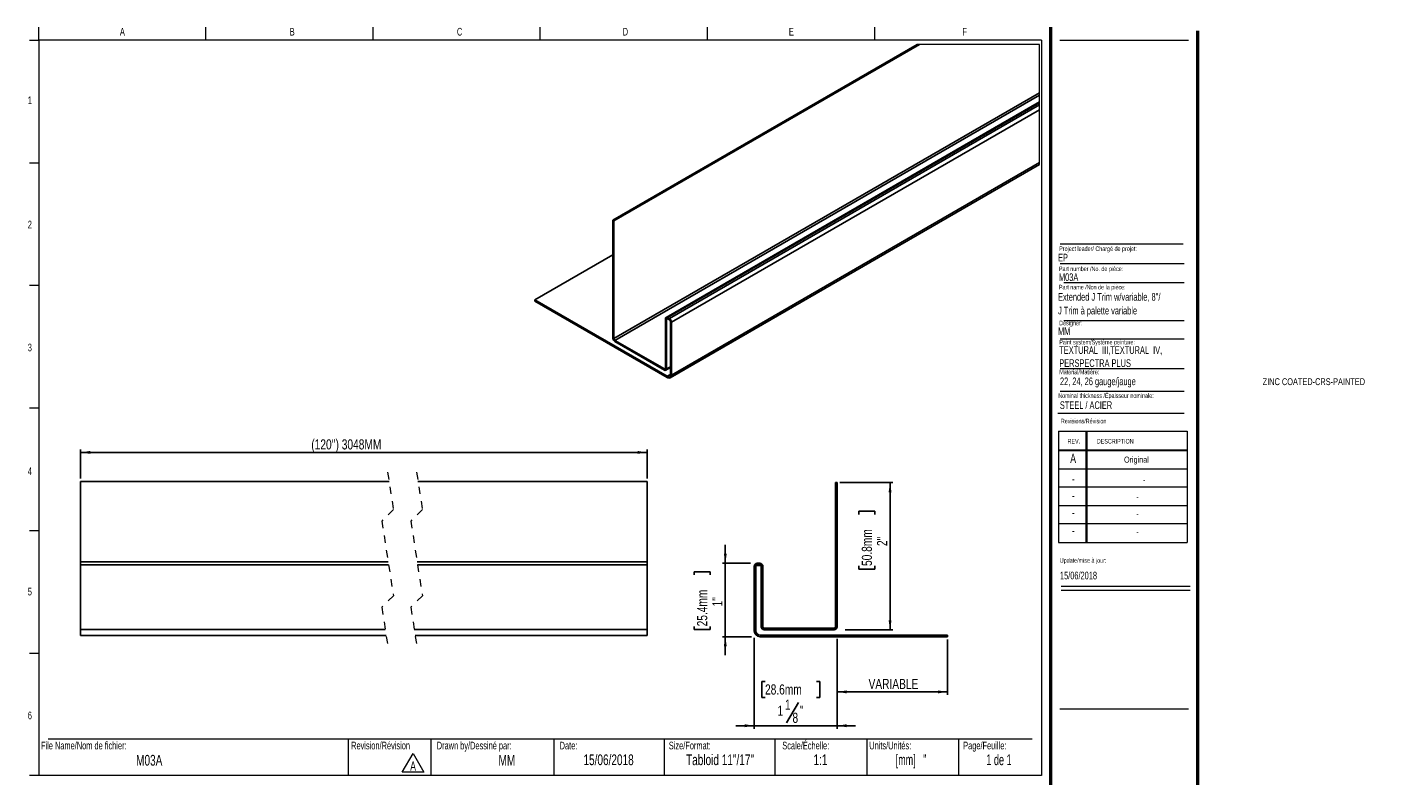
# Model space of a CAD drawing. Header units: inches. Extents: x 0.5 to 18.9, y 0.4 to 10.7.
import ezdxf

# ---------------------------------------------------------------- set-up
doc = ezdxf.new("R2010")
doc.units = ezdxf.units.IN
doc.header["$MEASUREMENT"] = 0
doc.linetypes.add('HIDDEN', pattern=[0.075, 0.05, -0.025])
doc.layers.add('FORMAT', color=7, linetype='Continuous')
doc.styles.add('SLDTEXTSTYLE0', font='TXT', dxfattribs={"width": 0.7})
doc.styles.add('SLDTEXTSTYLE1', font='TXT', dxfattribs={"width": 0.633333})
doc.styles.add('SLDTEXTSTYLE2', font='TXT', dxfattribs={"width": 0.625})
doc.styles.add('SLDTEXTSTYLE3', font='TXT', dxfattribs={"width": 0.75})
doc.dimstyles.new('SLDDIMSTYLE0', dxfattribs={"dimtxt": 0.137795, "dimasz": 0.13, "dimexe": 0, "dimexo": 0.0625, "dimgap": 0.034449, "dimtad": 1, "dimdec": 6, "dimrnd": 1e-09, "dimzin": 12, "dimdsep": 46, "dimlunit": 5, "dimtxsty": 'SLDTEXTSTYLE3', "dimsah": 1, "dimcen": 0.09, "dimadec": 0, "dimazin": 3, "dimtfac": 1, "dimtdec": 1, "dimtmove": 0, "dimatfit": 0, "dimfxl": 1, "dimfrac": 2, "dimtolj": 1, "dimtzin": 12, "dimarcsym": 0})
doc.dimstyles.new('SLDDIMSTYLE1', dxfattribs={"dimtxt": 0.137795, "dimasz": 0.13, "dimexe": 0, "dimexo": 0.0625, "dimgap": 0.034449, "dimtad": 1, "dimdec": 1, "dimrnd": 1e-09, "dimzin": 12, "dimdsep": 46, "dimlunit": 5, "dimtxsty": 'SLDTEXTSTYLE3', "dimsah": 1, "dimcen": 0.09, "dimadec": 0, "dimazin": 3, "dimtfac": 1, "dimtdec": 1, "dimtmove": 0, "dimatfit": 0, "dimfxl": 1, "dimfrac": 2, "dimtolj": 1, "dimtzin": 12, "dimarcsym": 0})
doc.dimstyles.new('SLDDIMSTYLE2', dxfattribs={"dimtxt": 0.137795, "dimasz": 0.13, "dimexe": 0, "dimexo": 0.0625, "dimgap": 0.034449, "dimtad": 1, "dimdec": 1, "dimrnd": 1e-09, "dimzin": 12, "dimdsep": 46, "dimlunit": 5, "dimtxsty": 'SLDTEXTSTYLE3', "dimsah": 1, "dimcen": 0.09, "dimadec": 0, "dimazin": 3, "dimtfac": 1, "dimtdec": 1, "dimtofl": 0, "dimtmove": 0, "dimatfit": 3, "dimfxl": 1, "dimfrac": 2, "dimtolj": 1, "dimtzin": 12, "dimarcsym": 0})

# ---------------------------------------------------------------- blocks, each defined once
blk = doc.blocks.new('SW_NOTE_0')
at = {"color": 0, "linetype": 'Continuous', "lineweight": 0}
for p, q in [((-0.098, 0.015), (0.049, 0.269)), ((0.049, 0.269), (0.196, 0.015)), ((0.196, 0.015), (-0.098, 0.015))]:
    blk.add_line(p, q, dxfattribs=at)
at = {"color": 0, "linetype": 'Continuous', "lineweight": 0, "insert": (0.049, 0.161), "char_height": 0.125, "attachment_point": 2, "style": 'SLDTEXTSTYLE0'}
blk.add_mtext('A', dxfattribs=at)
blk = doc.blocks.new('SW_NOTE_1')
at = {"layer": 'FORMAT', "color": 0, "char_height": 0.10417, "attachment_point": 1, "style": 'SLDTEXTSTYLE0'}
for s, insert in [('TEXTURAL  III,TEXTURAL  IV,', (0, 0.134)), ('PERSPECTRA PLUS', (0, -0.044))]:
    blk.add_mtext(s, dxfattribs=dict(at, insert=insert))
blk = doc.blocks.new('_D')
at = {"layer": 'FORMAT'}
for p, q in [((10.349, 2.391), (10.349, 1.156)), ((11.474, 2.376), (11.474, 1.156)), ((10.495, 1.799), (10.453, 1.799)), ((10.453, 1.799), (10.453, 1.58)), ((11.196, 1.799), (11.238, 1.799)), ((11.238, 1.799), (11.238, 1.58)), ((10.453, 1.58), (10.495, 1.58)), ((10.951, 1.512), (10.785, 1.236)), ((11.238, 1.58), (11.196, 1.58)), ((10.349, 1.196), (10.099, 1.196)), ((11.474, 1.196), (10.349, 1.196)), ((11.474, 1.196), (11.724, 1.196))]:
    blk.add_line(p, q, dxfattribs=at)
for points in [[(10.349, 1.196), (10.219, 1.216), (10.219, 1.176)], [(11.474, 1.196), (11.604, 1.176), (11.604, 1.216)]]:
    blk.add_solid(points, dxfattribs=at)
at = {"layer": 'FORMAT', "attachment_point": 1, "style": 'SLDTEXTSTYLE3'}
for s, insert, char_height in [('28.6mm', (10.495, 1.758), 0.1378), ('1', (10.766, 1.552), 0.138), ('"', (10.97, 1.471), 0.138), ('1', (10.664, 1.469), 0.138), ('8', (10.868, 1.373), 0.138)]:
    blk.add_mtext(s, dxfattribs=dict(at, insert=insert, char_height=char_height))
blk = doc.blocks.new('_D_1')
at = {"layer": 'FORMAT'}
for p, q in [((9.955, 3.406), (9.955, 3.656)), ((10.297, 3.406), (9.916, 3.406)), ((9.955, 3.406), (9.955, 2.406)), ((9.53, 3.248), (9.53, 3.29)), ((9.53, 3.29), (9.749, 3.29)), ((9.749, 3.29), (9.749, 3.248)), ((9.53, 2.547), (9.53, 2.505)), ((9.53, 2.505), (9.749, 2.505)), ((9.749, 2.505), (9.749, 2.547)), ((10.309, 2.406), (9.916, 2.406)), ((9.955, 2.406), (9.955, 2.156))]:
    blk.add_line(p, q, dxfattribs=at)
for points in [[(9.955, 3.406), (9.975, 3.536), (9.935, 3.536)], [(9.955, 2.406), (9.935, 2.276), (9.975, 2.276)]]:
    blk.add_solid(points, dxfattribs=at)
at = {"layer": 'FORMAT', "char_height": 0.1378, "attachment_point": 1, "rotation": 90, "style": 'SLDTEXTSTYLE3'}
for s, insert in [('25.4mm', (9.572, 2.547)), ('1"', (9.778, 2.818))]:
    blk.add_mtext(s, dxfattribs=dict(at, insert=insert))
blk = doc.blocks.new('_D_2')
at = {"layer": 'FORMAT'}
for p, q in [((11.513, 4.501), (12.234, 4.501)), ((12.194, 4.501), (12.194, 2.501)), ((11.769, 4.069), (11.769, 4.111)), ((11.769, 4.111), (11.988, 4.111)), ((11.988, 4.111), (11.988, 4.069)), ((11.769, 3.368), (11.769, 3.326)), ((11.769, 3.326), (11.988, 3.326)), ((11.988, 3.326), (11.988, 3.368)), ((11.586, 2.501), (12.234, 2.501))]:
    blk.add_line(p, q, dxfattribs=at)
for points in [[(12.194, 4.501), (12.174, 4.371), (12.214, 4.371)], [(12.194, 2.501), (12.214, 2.631), (12.174, 2.631)]]:
    blk.add_solid(points, dxfattribs=at)
at = {"layer": 'FORMAT', "char_height": 0.1378, "attachment_point": 1, "rotation": 90, "style": 'SLDTEXTSTYLE3'}
for s, insert in [('50.8mm', (11.81, 3.368)), ('2"', (12.017, 3.639))]:
    blk.add_mtext(s, dxfattribs=dict(at, insert=insert))
blk = doc.blocks.new('_D_3')
at = {"layer": 'FORMAT'}
for p, q in [((11.474, 2.358), (11.474, 1.616)), ((12.974, 2.367), (12.974, 1.616)), ((11.474, 1.656), (12.974, 1.656))]:
    blk.add_line(p, q, dxfattribs=at)
for points in [[(11.474, 1.656), (11.604, 1.636), (11.604, 1.676)], [(12.974, 1.656), (12.844, 1.676), (12.844, 1.636)]]:
    blk.add_solid(points, dxfattribs=at)
at = {"layer": 'FORMAT', "insert": (11.902, 1.833), "char_height": 0.1378, "attachment_point": 1, "style": 'SLDTEXTSTYLE3'}
blk.add_mtext('VARIABLE', dxfattribs=at)
blk = doc.blocks.new('_D_4')
at = {"layer": 'FORMAT'}
for p, q in [((1.194, 4.558), (1.194, 4.952)), ((8.892, 4.912), (1.194, 4.912)), ((8.892, 4.558), (8.892, 4.952))]:
    blk.add_line(p, q, dxfattribs=at)
for points in [[(1.194, 4.912), (1.324, 4.892), (1.324, 4.932)], [(8.892, 4.912), (8.762, 4.932), (8.762, 4.892)]]:
    blk.add_solid(points, dxfattribs=at)
at = {"layer": 'FORMAT', "insert": (4.329, 5.09), "char_height": 0.1378, "attachment_point": 1, "style": 'SLDTEXTSTYLE3'}
blk.add_mtext("(120'') 3048MM", dxfattribs=at)

msp = doc.modelspace()

# ---------------------------------------------------------------- linework, layer by layer
at = {"color": 7, "linetype": 'Continuous', "lineweight": 18}
for p, q in [((0.6262516, 10.5170732), (0.6262516, 10.6939449)), ((2.8970849, 10.5170732), (2.8970849, 10.6939449)), ((5.1679183, 10.5170732), (5.1679183, 10.6939449)), ((7.4387516, 10.5170732), (7.4387516, 10.6939449)), ((9.7095849, 10.6939449), (9.7095849, 10.5170732)), ((11.9804183, 10.6939449), (11.9804183, 10.5170732)), ((0.5012516, 10.5170732), (0.6262516, 10.5170732)), ((14.2512516, 10.5170732), (0.6262516, 10.5170732)), ((0.6262516, 10.5170732), (0.6262516, 0.5170732)), ((14.2512516, 10.5170732), (14.2512516, 0.5170732)), ((14.5012516, 10.5170732), (16.2512516, 10.5170732)), ((0.5012516, 8.8504065), (0.6262516, 8.8504065)), ((14.5052809, 7.4796461), (16.192868, 7.4796461)), ((14.5578273, 7.2228331), (16.192868, 7.2228331)), ((0.5012516, 7.1837398), (0.6262516, 7.1837398)), ((14.5578273, 6.7072972), (16.192868, 6.7072972)), ((14.5052809, 6.4574028), (16.192868, 6.4574028)), ((14.5052809, 6.0531641), (16.192868, 6.0531641)), ((14.5052809, 5.7453132), (16.192868, 5.7453132)), ((0.5012516, 5.5170732), (0.6262516, 5.5170732)), ((14.4754278, 5.446808), (16.192868, 5.446808)), ((14.4811999, 5.1987495), (16.2311999, 5.1987495)), ((14.4811999, 5.1987495), (14.4811999, 3.6887495)), ((14.8561999, 5.1987495), (14.8561999, 3.6887495)), ((14.8661999, 5.1987495), (14.8661999, 3.6887495)), ((16.2311999, 5.1987495), (16.2311999, 3.6887495)), ((14.4811999, 4.9487495), (16.2311999, 4.9487495)), ((14.4811999, 4.9387495), (16.2311999, 4.9387495)), ((14.4811999, 4.6887495), (16.2311999, 4.6887495)), ((16.2311999, 4.4387495), (14.4811999, 4.4387495)), ((14.4811999, 4.1887495), (16.2311999, 4.1887495)), ((16.2311999, 3.9387495), (14.4811999, 3.9387495)), ((0.5012516, 3.8504065), (0.6262516, 3.8504065)), ((14.4811999, 3.6887495), (16.2311999, 3.6887495)), ((14.5215385, 3.094666), (16.2715385, 3.094666)), ((14.5215385, 3.0386495), (16.2715385, 3.0386495)), ((0.5012516, 2.1837398), (0.6262516, 2.1837398)), ((0.7512516, 1.0170732), (14.1262516, 1.0170732)), ((4.8316802, 1.0170732), (4.8316802, 0.5170732)), ((5.9539324, 1.0170732), (5.9539324, 0.5170732)), ((7.6262516, 1.0170732), (7.6262516, 0.5170732)), ((9.1262516, 1.0170732), (9.1262516, 0.5170732)), ((10.6262516, 1.0170732), (10.6262516, 0.5170732)), ((11.8762516, 1.0170732), (11.8762516, 0.5170732)), ((13.1262516, 1.0170732), (13.1262516, 0.5170732)), ((0.6262516, 0.5170732), (0.5012516, 0.5170732)), ((14.2512516, 0.5170732), (0.6262516, 0.5170732))]:
    msp.add_line(p, q, dxfattribs=at)
at = {"color": 7, "linetype": 'Continuous', "lineweight": 50}
for p, q in [((14.3762516, 10.6939449), (14.3762516, 0.3920732)), ((16.3762516, 0.3920732), (16.3762516, 10.6420732))]:
    msp.add_line(p, q, dxfattribs=at)
at = {"color": 7, "linetype": 'Continuous', "lineweight": 25}
for p, q in [((8.4274092, 8.0683989), (12.5646309, 10.4567664)), ((8.4415524, 8.060235), (12.592915, 10.4567664)), ((8.4415524, 6.4593), (14.2269341, 9.7991301)), ((8.4552474, 6.4355766), (14.2269341, 9.7675009)), ((14.2269341, 9.6785773), (9.1498738, 6.7476527)), ((9.1698719, 6.7456721), (14.2269341, 9.6650525)), ((9.1946195, 6.7313846), (14.2269341, 9.6364786)), ((9.2229036, 6.682395), (14.2269341, 9.5711599)), ((9.2063339, 5.9272112), (14.2269341, 8.8255422)), ((9.2229036, 5.9638399), (14.2269341, 8.8526048)), ((8.4274092, 8.0683989), (8.4274092, 6.4674639)), ((8.4274092, 8.0683989), (8.4415524, 8.060235)), ((8.4415524, 8.060235), (8.4415524, 6.4593)), ((7.3667492, 6.9863822), (8.4274092, 7.5986885)), ((7.3667492, 6.9700519), (7.3667492, 6.9863822)), ((9.1663355, 5.9475037), (7.3667492, 6.9863822)), ((9.1663355, 5.9311723), (7.3667492, 6.9700519)), ((9.1415878, 6.0551781), (9.1415878, 6.7293383)), ((9.1557287, 6.0470142), (9.1557287, 6.7211744)), ((9.1698719, 6.7456721), (9.1946195, 6.7313846)), ((9.1698719, 6.7293419), (9.1946195, 6.7150543)), ((9.2087627, 6.6905589), (9.2087627, 5.9720038)), ((9.2229036, 6.682395), (9.2229036, 5.9638399)), ((8.4552474, 6.4355766), (9.1278905, 6.0472688)), ((8.4552474, 6.4192463), (9.1278905, 6.0309373)), ((9.1475741, 6.0289885), (9.2087627, 6.0643124)), ((1.1941598, 4.5186522), (5.3848263, 4.5186522)), ((1.1941598, 4.5186522), (1.1941598, 3.4236522)), ((5.7785273, 4.5186522), (8.8919079, 4.5186522)), ((8.8919079, 4.5186522), (8.8919079, 3.4236522)), ((11.4740912, 4.5011522), (11.4540912, 4.5011522)), ((11.4540912, 4.5011522), (11.4540912, 2.5405223)), ((11.4740912, 4.5011522), (11.4740912, 2.5405223)), ((1.1941598, 3.4236522), (1.1941598, 3.3836522)), ((1.1941598, 3.4236522), (5.3728021, 3.4236522)), ((1.1941598, 3.3836522), (1.1941598, 2.5036522)), ((1.1941598, 3.3836522), (5.3790089, 3.3836522)), ((5.7665031, 3.4236522), (8.8919079, 3.4236522)), ((5.77271, 3.3836522), (8.8919079, 3.3836522)), ((8.8919079, 3.4236522), (8.8919079, 3.3836522)), ((8.8919079, 3.3836522), (8.8919079, 2.5036522)), ((10.3490912, 3.3661522), (10.3490912, 2.4861522)), ((10.3690912, 3.3661522), (10.3690912, 2.4861522)), ((10.4240912, 3.4061522), (10.3890912, 3.4061522)), ((10.4240912, 3.3861522), (10.3890912, 3.3861522)), ((10.4440912, 2.5405223), (10.4440912, 3.3661522)), ((10.4640912, 2.5405223), (10.4640912, 3.3661522)), ((1.1941598, 2.5036522), (5.3336273, 2.5036522)), ((1.1941598, 2.5036522), (1.1941598, 2.4236522)), ((1.1941598, 2.4236522), (5.3460387, 2.4236522)), ((5.7273283, 2.5036522), (8.8919079, 2.5036522)), ((5.7397397, 2.4236522), (8.8919079, 2.4236522)), ((8.8919079, 2.5036522), (8.8919079, 2.4236522)), ((10.4290912, 2.4261522), (12.9740912, 2.4261522)), ((10.4290912, 2.4061522), (12.9740912, 2.4061522)), ((11.4347211, 2.5211522), (10.4834612, 2.5211522)), ((11.4347211, 2.5011522), (10.4834612, 2.5011522)), ((12.9740912, 2.4061522), (12.9740912, 2.4261522))]:
    msp.add_line(p, q, dxfattribs=at)
at = {"color": 8, "linetype": 'Continuous', "lineweight": 25}
for p, q in [((9.1557287, 6.7211744), (9.1698742, 6.7293395)), ((9.1278905, 6.0472688), (9.1415878, 6.0551758)), ((9.1557287, 6.0470142), (9.2087627, 6.0776296)), ((9.1663355, 5.9475037), (9.2087627, 5.9719956))]:
    msp.add_line(p, q, dxfattribs=at)
at = {"color": 7, "linetype": 'HIDDEN', "lineweight": 18}
for p, q in [((5.3654335, 4.6436522), (5.4441736, 4.1361423)), ((5.7591343, 4.6436522), (5.8378744, 4.1361423)), ((5.4441736, 4.1361423), (5.2866933, 3.978662)), ((5.8378744, 4.1361423), (5.6803941, 3.978662)), ((5.2866933, 3.978662), (5.4441736, 2.9636423)), ((5.6803941, 3.978662), (5.8378744, 2.9636423)), ((5.4441736, 2.9636423), (5.2866933, 2.806162)), ((5.8378744, 2.9636423), (5.6803941, 2.806162)), ((5.2866933, 2.806162), (5.3654335, 2.2986522)), ((5.6803941, 2.806162), (5.7591343, 2.2986522))]:
    msp.add_line(p, q, dxfattribs=at)
at = {"color": 7, "linetype": 'Continuous', "lineweight": 18, "flags": 128}
msp.add_lwpolyline([(14.2269341, 8.8255422), (14.2269341, 8.8526048), (14.2269341, 9.5711599), (14.2269341, 9.6364786), (14.2269341, 9.6650525), (14.2269341, 9.6785773), (14.2269341, 9.7675009), (14.2269341, 9.7991301), (14.2269341, 10.4567664), (12.592915, 10.4567664), (12.5646309, 10.4567664)], dxfattribs=at)
at = {"color": 7, "linetype": 'Continuous', "lineweight": 25}
for centre, radius, start, end in [((9.15883, 6.7321369), 0.0174678, 50.7928868, 189.21921435), ((9.1643512, 6.7225724), 0.0087351, 50.80178661, 189.20976211), ((9.1615052, 6.6796064), 0.0614617, 2.60042427, 57.39935797), ((9.1780617, 6.6891635), 0.0307327, 2.6025213, 57.40018921), ((8.4878569, 6.4702182), 0.0605105, 182.60887607, 237.39068618), ((8.4712903, 6.4606524), 0.0297686, 182.60399445, 237.38986279), ((9.1332378, 6.0538235), 0.0084592, 230.79261004, 9.21484704), ((9.1387575, 6.0442605), 0.0171931, 230.79760429, 9.21611443), ((9.1828984, 5.9678074), 0.0262025, 230.79375934, 9.21578115), ((9.1884179, 5.958245), 0.0349366, 230.7968123, 9.21528885), ((10.3890912, 3.3661522), 0.04, 90, 180), ((10.3890912, 3.3661522), 0.02, 90, 180), ((10.4240912, 3.3661522), 0.04, 0, 90), ((10.4240912, 3.3661522), 0.02, 0, 90), ((10.4290912, 2.4861522), 0.08, 180, 270), ((10.4290912, 2.4861522), 0.06, 180, 270), ((10.4834612, 2.5405223), 0.0393701, 180, 270), ((10.4834612, 2.5405223), 0.0193701, 180, 270), ((11.4347211, 2.5405223), 0.0393701, 270, 0), ((11.4347211, 2.5405223), 0.0193701, 270, 0)]:
    msp.add_arc(centre, radius, start, end, dxfattribs=at)
at = {"layer": 'FORMAT', "color": 250, "lineweight": 18, "true_color": 0x454545}
msp.add_line((14.5052809, 7.7477891), (16.1756542, 7.7477891), dxfattribs=at)
at = {"layer": 'FORMAT', "lineweight": 18}
for p, q in [((10.3736975, 3.3761522), (10.4759938, 3.3761522)), ((14.5012516, 1.4265536), (16.2512516, 1.4265536))]:
    msp.add_line(p, q, dxfattribs=at)

# ---------------------------------------------------------------- block references
at = {"color": 7, "linetype": 'Continuous', "lineweight": 0}
msp.add_blockref('SW_NOTE_0', (5.6629239, 0.5500403), dxfattribs=at)
at = {"layer": 'FORMAT'}
msp.add_blockref('SW_NOTE_1', (14.4936793, 6.2219515), dxfattribs=at)

# ---------------------------------------------------------------- texts
at = {"color": 7, "linetype": 'Continuous', "lineweight": 0}
for s, insert, char_height, attachment_point, style in [('A', (1.7614258, 10.6839024), 0.1041667, 2, 'SLDTEXTSTYLE0'), ('B', (4.0695891, 10.6839024), 0.1041667, 2, 'SLDTEXTSTYLE0'), ('C', (6.3441318, 10.6839024), 0.1041667, 2, 'SLDTEXTSTYLE0'), ('D', (8.5974733, 10.6839024), 0.1041667, 2, 'SLDTEXTSTYLE0'), ('E', (10.8526565, 10.6839024), 0.1041667, 2, 'SLDTEXTSTYLE0'), ('F', (13.2074254, 10.6839024), 0.1041667, 2, 'SLDTEXTSTYLE0'), ('1', (0.5037246, 9.7518248), 0.1041667, 2, 'SLDTEXTSTYLE0'), ('2', (0.5037246, 8.0618626), 0.1041667, 2, 'SLDTEXTSTYLE0'), ('EP', (14.4770103, 7.6126145), 0.10416667, 1, 'SLDTEXTSTYLE0'), ('Project leader/ Chargé de projet:', (14.4927736, 7.7128037), 0.0625, 1, 'SLDTEXTSTYLE0'), ('Part number /No. de pièce:', (14.4892638, 7.4395042), 0.0625, 1, 'SLDTEXTSTYLE0'), ('M03A', (14.4892638, 7.3462932), 0.10416667, 1, 'SLDTEXTSTYLE0'), ('Designer:', (14.4927736, 6.7027068), 0.0625, 1, 'SLDTEXTSTYLE0'), ('MM', (14.4770103, 6.6115619), 0.10416667, 1, 'SLDTEXTSTYLE0'), ('3', (0.5037246, 6.3910002), 0.1041667, 2, 'SLDTEXTSTYLE0'), ('Paint system/Système peinture:', (14.4936793, 6.4423393), 0.0625, 1, 'SLDTEXTSTYLE0'), ('ZINC COATED-CRS-PAINTED', (17.2579034, 5.920721), 0.09375, 1, 'SLDTEXTSTYLE0'), ('Nominal thickness /Épaisseur nominale:', (14.4802784, 5.7152135), 0.0625, 1, 'SLDTEXTSTYLE0'), ('STEEL / ACIER', (14.5019361, 5.6065758), 0.104166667, 1, 'SLDTEXTSTYLE0'), ('Revisions/Révision', (14.5156012, 5.3694188), 0.0625, 1, 'SLDTEXTSTYLE0'), ('REV.', (14.6062312, 5.0951297), 0.0625, 1, 'SLDTEXTSTYLE0'), ('DESCRIPTION', (15.0041424, 5.0951297), 0.0625, 1, 'SLDTEXTSTYLE0'), ('A', (14.6820414, 4.8942809), 0.125, 2, 'SLDTEXTSTYLE0'), ('Original', (15.5419694, 4.8554617), 0.08333333, 2, 'SLDTEXTSTYLE0'), ('4', (0.5037246, 4.7085424), 0.1041667, 2, 'SLDTEXTSTYLE0'), ('-', (14.6833579, 4.6174037), 0.125, 2, 'SLDTEXTSTYLE0'), ('-', (15.6471739, 4.5785845), 0.0833333, 2, 'SLDTEXTSTYLE0'), ('-', (14.6833579, 4.3881653), 0.125, 2, 'SLDTEXTSTYLE0'), ('-', (15.5556728, 4.3493461), 0.0833333, 2, 'SLDTEXTSTYLE0'), ('-', (14.6833579, 4.1569001), 0.125, 2, 'SLDTEXTSTYLE0'), ('-', (15.5556728, 4.118081), 0.0833333, 2, 'SLDTEXTSTYLE0'), ('-', (14.6833579, 3.9142956), 0.125, 2, 'SLDTEXTSTYLE0'), ('-', (15.5556728, 3.8754764), 0.0833333, 2, 'SLDTEXTSTYLE0'), ('Update/mise à jour:', (14.5009021, 3.4746831), 0.0625, 1, 'SLDTEXTSTYLE0'), ('15/06/2018', (14.5029298, 3.2903145), 0.10416667, 1, 'SLDTEXTSTYLE0'), ('5', (0.5037246, 3.0715769), 0.1041667, 2, 'SLDTEXTSTYLE0'), ('6', (0.5037246, 1.3878409), 0.1041667, 2, 'SLDTEXTSTYLE0'), ('File Name/Nom de fichier:', (0.6549319, 0.9786785), 0.104166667, 1, 'SLDTEXTSTYLE0'), ('Revision/Révision', (4.8700984, 0.9786785), 0.104166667, 1, 'SLDTEXTSTYLE0'), ('Drawn by/Dessiné par:', (6.0332993, 0.9786785), 0.104166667, 1, 'SLDTEXTSTYLE0'), ('Date:', (7.7035091, 0.9786785), 0.10416667, 1, 'SLDTEXTSTYLE0'), ('Size/Format:', (9.1875093, 0.9786785), 0.104166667, 1, 'SLDTEXTSTYLE0'), ('Scale/Échelle:', (10.7293877, 0.9786785), 0.104166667, 1, 'SLDTEXTSTYLE0'), ('Units/Unités:', (11.9111167, 0.9786785), 0.104166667, 1, 'SLDTEXTSTYLE0'), ('Page/Feuille:', (13.1879976, 0.9786785), 0.104166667, 1, 'SLDTEXTSTYLE0'), ('M03A', (2.1262718, 0.7993968), 0.14583333, 2, 'SLDTEXTSTYLE0'), ('MM', (6.9863934, 0.7993968), 0.14583333, 2, 'SLDTEXTSTYLE0'), ('15/06/2018', (8.3687858, 0.805962), 0.14583333, 2, 'SLDTEXTSTYLE0'), ('Tabloid 11"/17"', (9.8831067, 0.805962), 0.145833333, 2, 'SLDTEXTSTYLE0'), ('1:1', (11.2474421, 0.805962), 0.14583333, 2, 'SLDTEXTSTYLE0'), ('[mm]   "', (12.4789981, 0.805962), 0.14583333, 2, 'SLDTEXTSTYLE2'), ('1 de 1', (13.6742198, 0.805962), 0.14583333, 2, 'SLDTEXTSTYLE1')]:
    msp.add_mtext(s, dxfattribs=dict(at, insert=insert, char_height=char_height, attachment_point=attachment_point, style=style))
at = {"layer": 'FORMAT', "attachment_point": 1, "style": 'SLDTEXTSTYLE0'}
for s, insert, char_height in [('Part name /Non de la pièce:', (14.4892638, 7.1904184), 0.0625), ("Extended J Trim w/variable, 8''/", (14.4770103, 7.0784856), 0.104166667), ('J Trim à palette variable', (14.4770103, 6.8922265), 0.104166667), ('Material/Matière:', (14.4936793, 6.0368173), 0.0625), ('22, 24, 26 gauge/jauge', (14.503118, 5.9304258), 0.104166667)]:
    msp.add_mtext(s, dxfattribs=dict(at, insert=insert, char_height=char_height))

# ---------------------------------------------------------------- dimensions: what is measured, and where the dimension line sits
at = {"layer": 'FORMAT'}
for base, p1, p2, text, picture, middle in [((1.1941598, 4.912353), (8.8919079, 4.5186522), (1.1941598, 4.5186522), "(120'') 3048MM", '_D_4', (4.9839923, 4.912353)), ((12.9740912, 1.6557016), (11.4740912, 2.5405223), (12.9740912, 2.4061522), 'VARIABLE', '_D_3', (12.3234234, 1.6557016))]:
    dim = msp.add_linear_dim(base=base, p1=p1, p2=p2, text=text, dimstyle='SLDDIMSTYLE2', dxfattribs=at)
    dim.commit()
    dim.dimension.update_dxf_attribs({"geometry": picture, "text_midpoint": middle, "dimtype": 160})
for base, p1, p2, dimstyle, picture, middle in [((12.1942213, 2.5011522), (11.4740912, 4.5011522), (11.4347211, 2.5011522), 'SLDDIMSTYLE2', '_D_2', (12.1942213, 3.7181385)), ((9.9553904, 2.4061522), (10.3890912, 3.4061522), (10.4290912, 2.4061522), 'SLDDIMSTYLE1', '_D_1', (9.9553904, 2.8978053))]:
    dim = msp.add_linear_dim(base=base, p1=p1, p2=p2, angle=90, dimstyle=dimstyle, dxfattribs=at)
    dim.commit()
    dim.dimension.update_dxf_attribs({"geometry": picture, "text_midpoint": middle, "dimtype": 160})
dim = msp.add_linear_dim(base=(10.3490912, 1.1958168), p1=(11.4740912, 2.5405223), p2=(10.3490912, 2.4861522), dimstyle='SLDDIMSTYLE0', dxfattribs=at)
dim.commit()
dim.dimension.update_dxf_attribs({"geometry": '_D', "text_midpoint": (10.8455455, 1.1958168), "dimtype": 160})

doc.saveas('drawing.dxf')
